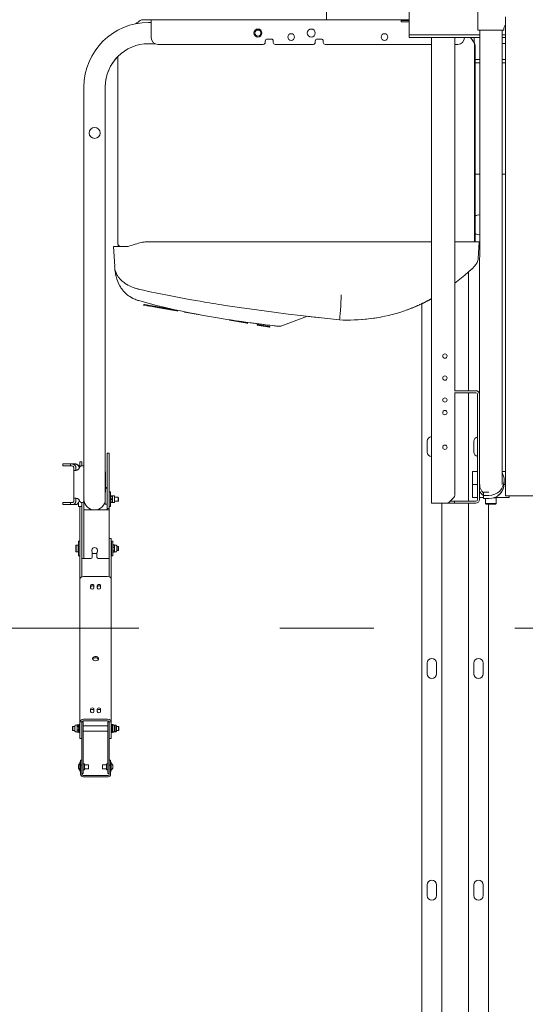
# Model space of a CAD drawing. Header units: millimetres. Extents: x 11681 to 15516, y 25095 to 29743.
# Tile 15 of 96: x 12364 to 12440, y 27768 to 27916. Entities that reach past the tile are written whole.
import ezdxf

# ---------------------------------------------------------------- set-up
doc = ezdxf.new("R2010")
doc.units = ezdxf.units.MM
doc.linetypes.add('Przerywana podwójnie', pattern=[109.361107, 52.916665, -21.166666, 14.111111, -21.166666])
doc.layers.add('00 - nowa technologia myjni_Nr_pióra__95', color=7, linetype='Continuous', lineweight=20, true_color=0x7c7c7c)
doc.layers.add('410-K Osie główne_Nr_pióra__95', color=7, linetype='Continuous', lineweight=0, true_color=0x7c7c7c)
doc.layers.add('XREF', color=8, linetype='Continuous', lineweight=9)

# ---------------------------------------------------------------- blocks, each defined once
blk = doc.blocks.new('parter 2025.10.15')
at = {"layer": '00 - nowa technologia myjni_Nr_pióra__95', "color": 8, "linetype": 'Continuous', "lineweight": 5}
for p, q in [((127.47, 2538.33), (127.47, 2525.17)), ((139.87, 2523.27), (139.87, 2531.59)), ((139.87, 2523.27), (139.87, 2531.59)), ((150.19, 2523.63), (150.19, 2529.13)), ((150.19, 2529.13), (150.19, 2523.63)), ((101.17, 2525.18), (99.95, 2525.18)), ((99.98, 2525.17), (99.95, 2525.17)), ((101.17, 2525.17), (99.98, 2525.17)), ((101.17, 2525.18), (101.17, 2524.44)), ((139.87, 2525.18), (101.17, 2525.18)), ((130.67, 2525.18), (139.87, 2525.18)), ((138.67, 2525.02), (138.67, 2524.89)), ((138.72, 2525.05), (139.87, 2525.05)), ((154.34, 2525.62), (154.33, 2453.69)), ((101.17, 2524.78), (100.77, 2524.78)), ((101.17, 2524.44), (101.17, 2522.48)), ((139.87, 2524.85), (138.72, 2524.85)), ((154.09, 2523.63), (150.19, 2523.63)), ((150.19, 2523.63), (150.49, 2523.63)), ((150.44, 2455.37), (150.46, 2523.63)), ((154.09, 2523.63), (153.79, 2523.63)), ((153.81, 2455.37), (153.83, 2523.63)), ((154.09, 2523.63), (154.09, 2523.93)), ((154.09, 2523.63), (154.09, 2523.93)), ((119.17, 2522.28), (118.57, 2522.28)), ((126.67, 2522.28), (126.07, 2522.28)), ((139.87, 2523.27), (139.87, 2522.93)), ((139.87, 2523.27), (139.87, 2522.93)), ((141.37, 2522.93), (139.87, 2522.93)), ((139.87, 2522.53), (139.87, 2522.93)), ((141.37, 2522.93), (139.87, 2522.93)), ((139.87, 2522.53), (139.87, 2522.93)), ((141.37, 2522.53), (139.87, 2522.53)), ((141.37, 2522.53), (139.87, 2522.53)), ((150.46, 2522.93), (141.37, 2522.93)), ((150.46, 2522.93), (141.37, 2522.93)), ((150.46, 2522.53), (141.37, 2522.53)), ((150.46, 2522.53), (141.37, 2522.53)), ((143.22, 2452.58), (143.22, 2522.53)), ((146.72, 2469.48), (146.72, 2522.53)), ((148.17, 2522.48), (148.17, 2522.53)), ((149.64, 2521.98), (149.61, 2522.53)), ((154.34, 2522.93), (153.83, 2522.93)), ((154.34, 2522.93), (153.83, 2522.93)), ((154.34, 2522.53), (153.83, 2522.53)), ((154.34, 2522.53), (153.83, 2522.53)), ((101.73, 2521.58), (100.77, 2521.58)), ((102.17, 2521.48), (117.97, 2521.48)), ((118.27, 2521.98), (118.27, 2521.78)), ((119.47, 2521.78), (119.47, 2521.98)), ((119.77, 2521.48), (125.47, 2521.48)), ((125.77, 2521.98), (125.77, 2521.78)), ((126.97, 2521.78), (126.97, 2521.98)), ((127.27, 2521.48), (143.22, 2521.48)), ((146.72, 2521.48), (147.17, 2521.48)), ((149.64, 2521.96), (149.64, 2521.98)), ((149.66, 2521.68), (149.64, 2521.96)), ((149.67, 2521.44), (149.66, 2521.68)), ((149.67, 2521.4), (149.67, 2521.4)), ((149.67, 2521.37), (149.67, 2521.4)), ((149.67, 2491.81), (149.67, 2521.37)), ((149.77, 2521.3), (149.77, 2520.82)), ((149.77, 2520.8), (149.77, 2520.7)), ((149.77, 2491.81), (149.77, 2520.7)), ((154.34, 2521.63), (153.83, 2521.63)), ((96.17, 2519.67), (96.17, 2491.49)), ((149.77, 2519.18), (150.46, 2519.18)), ((153.83, 2519.18), (154.33, 2519.18)), ((154.33, 2519.18), (154.34, 2519.18)), ((150.46, 2518.68), (149.77, 2518.68)), ((154.33, 2518.68), (153.83, 2518.68)), ((154.33, 2518.68), (154.34, 2518.68)), ((91.07, 2461.28), (91.07, 2515.08)), ((94.27, 2515.08), (94.27, 2461.28)), ((94.27, 2461.28), (94.27, 2515.08)), ((149.77, 2501.98), (150.45, 2501.98)), ((153.82, 2501.98), (154.34, 2501.98)), ((95.55, 2491.11), (95.51, 2491.11)), ((95.51, 2491.11), (95.68, 2488.12)), ((97.23, 2491.11), (95.55, 2491.11)), ((96.17, 2491.49), (96.17, 2491.49)), ((96.17, 2491.49), (96.17, 2491.48)), ((96.45, 2491.19), (97.58, 2491.13)), ((96.45, 2491.18), (97.55, 2491.13)), ((100.4, 2491.81), (100.47, 2491.81)), ((100.47, 2491.81), (143.22, 2491.81)), ((121.26, 2491.81), (121.54, 2491.81)), ((124.29, 2491.81), (124.58, 2491.81)), ((148.32, 2491.81), (146.72, 2491.81)), ((150.3, 2491.81), (148.32, 2491.81)), ((150.22, 2489.33), (150.37, 2491.81)), ((150.3, 2491.81), (150.37, 2491.81)), ((150.22, 2489.32), (150.22, 2489.33)), ((95.73, 2487.48), (95.73, 2487.54)), ((148.77, 2487.29), (148.77, 2469.48)), ((149.25, 2487.74), (149.22, 2487.7)), ((99.19, 2484.73), (99.2, 2484.73)), ((99.28, 2483), (99.28, 2483)), ((99.28, 2483), (99.3, 2483)), ((100.01, 2482.34), (100.03, 2482.44)), ((100.01, 2482.34), (100.15, 2482.32)), ((100.03, 2482.44), (100.16, 2482.42)), ((100.14, 2482.32), (100.16, 2482.42)), ((100.14, 2482.32), (100.16, 2482.42)), ((100.14, 2482.32), (100.15, 2482.32)), ((100.15, 2482.32), (100.16, 2482.42)), ((100.15, 2482.32), (105, 2481.46)), ((100.16, 2482.42), (105.01, 2481.56)), ((100.16, 2482.42), (100.16, 2482.42)), ((100.57, 2482.24), (101.31, 2482.11)), ((100.85, 2482.57), (100.86, 2482.57)), ((141.44, 2482.38), (141.49, 2482.4)), ((141.49, 2482.4), (141.6, 2482.46)), ((141.77, 2482.54), (141.77, 2135.4)), ((142.17, 2482.73), (142.3, 2482.8)), ((101.31, 2482.11), (102.03, 2481.99)), ((102.03, 2481.99), (104.65, 2481.52)), ((105, 2481.46), (105.01, 2481.56)), ((105, 2481.46), (105.12, 2481.44)), ((105.01, 2481.56), (105.14, 2481.54)), ((105.12, 2481.44), (105.14, 2481.54)), ((106.16, 2481.26), (106.17, 2481.33)), ((108.49, 2480.85), (106.16, 2481.26)), ((108.49, 2480.85), (108.49, 2480.88)), ((124.6, 2480.65), (120.62, 2479.18)), ((112.91, 2480.07), (112.92, 2480.13)), ((115.58, 2479.6), (112.91, 2480.07)), ((115.6, 2479.7), (114.43, 2479.9)), ((115.58, 2479.6), (115.6, 2479.7)), ((115.63, 2479.59), (115.58, 2479.6)), ((115.65, 2479.69), (115.6, 2479.7)), ((115.63, 2479.59), (115.65, 2479.69)), ((115.63, 2479.59), (115.65, 2479.69)), ((115.63, 2479.59), (115.65, 2479.69)), ((115.63, 2479.59), (115.65, 2479.69)), ((115.63, 2479.59), (115.65, 2479.69)), ((115.63, 2479.59), (115.65, 2479.69)), ((115.63, 2479.59), (115.65, 2479.69)), ((116.79, 2479.57), (116.8, 2479.57)), ((117.06, 2479.34), (117.08, 2479.43)), ((117.34, 2479.29), (117.06, 2479.34)), ((117.36, 2479.38), (117.08, 2479.43)), ((117.34, 2479.29), (117.36, 2479.38)), ((118.92, 2479.01), (117.34, 2479.29)), ((117.35, 2479.5), (117.57, 2479.47)), ((118.94, 2479.11), (117.36, 2479.38)), ((118.28, 2479.38), (118.27, 2479.38)), ((118.28, 2479.38), (118.27, 2479.38)), ((118.28, 2479.38), (118.27, 2479.38)), ((118.28, 2479.38), (118.27, 2479.38)), ((118.28, 2479.38), (118.27, 2479.38)), ((118.28, 2479.38), (118.27, 2479.38)), ((118.28, 2479.38), (118.27, 2479.38)), ((118.28, 2479.38), (118.27, 2479.38)), ((120.62, 2479.18), (120.62, 2479.18)), ((129.42, 2480.12), (129.42, 2480.11)), ((132.84, 2480.18), (132.84, 2480.17)), ((132.94, 2480.18), (132.94, 2480.18)), ((118.92, 2479.01), (118.94, 2479.11)), ((118.96, 2479), (118.92, 2479.01)), ((118.98, 2479.1), (118.94, 2479.11)), ((118.96, 2479), (118.98, 2479.1)), ((146.77, 2469.48), (146.67, 2469.48)), ((146.77, 2469.18), (146.67, 2469.18)), ((146.72, 2453.99), (146.72, 2469.18)), ((149.87, 2469.48), (146.77, 2469.48)), ((149.87, 2469.18), (146.77, 2469.18)), ((148.77, 2469.18), (148.77, 2452.88)), ((150.12, 2468.93), (150.12, 2453.13)), ((150.42, 2453.13), (150.42, 2468.93)), ((142.57, 2460.28), (142.57, 2461.88)), ((149.57, 2460.28), (149.57, 2461.88)), ((150.44, 2461.49), (150.42, 2461.47)), ((91.07, 2453.17), (91.07, 2461.28)), ((94.27, 2453.18), (94.27, 2461.28)), ((94.27, 2461.28), (94.27, 2457.4)), ((94.57, 2459.08), (94.57, 2460.08)), ((94.57, 2460.08), (94.87, 2460.08)), ((94.87, 2459.08), (94.87, 2460.08)), ((150.42, 2461.1), (150.42, 2458.82)), ((88.36, 2458.48), (87.92, 2458.48)), ((87.92, 2458.18), (87.92, 2458.48)), ((88.36, 2458.48), (89.05, 2458.48)), ((89.05, 2458.48), (89.27, 2458.48)), ((89.05, 2458.48), (89.05, 2458.18)), ((89.74, 2458.48), (89.27, 2458.48)), ((89.75, 2458.48), (89.82, 2458.48)), ((90.47, 2458.78), (90.47, 2458.28)), ((90.77, 2458.78), (90.47, 2458.78)), ((90.77, 2458.78), (90.77, 2458.28)), ((94.57, 2452.82), (94.57, 2459.08)), ((94.87, 2452.82), (94.87, 2459.08)), ((150.42, 2458.82), (150.42, 2458.35)), ((88.36, 2458.18), (87.92, 2458.18)), ((89.05, 2458.18), (88.36, 2458.18)), ((89.05, 2458.18), (89.27, 2458.18)), ((89.53, 2457.57), (89.53, 2453.28)), ((90.47, 2458.28), (90.47, 2458.07)), ((91.07, 2458.18), (90.65, 2458.18)), ((90.77, 2458.28), (90.77, 2458.18)), ((94.29, 2454.32), (94.29, 2457.18)), ((149.38, 2455.37), (149.38, 2457.32)), ((149.38, 2457.32), (150.12, 2457.32)), ((150.42, 2457.32), (150.44, 2457.32)), ((153.81, 2457.32), (154.33, 2457.32)), ((154.12, 2456.04), (154.12, 2455.57)), ((94.27, 2452.93), (94.27, 2454.22)), ((94.87, 2453.59), (94.87, 2454.28)), ((95.07, 2454.28), (94.87, 2454.28)), ((95.07, 2453.59), (95.07, 2454.28)), ((149.38, 2455.37), (149.38, 2453.42)), ((149.38, 2455.37), (149.68, 2455.37)), ((149.38, 2455.37), (149.68, 2455.37)), ((149.68, 2455.37), (150.12, 2455.37)), ((149.68, 2455.37), (150.12, 2455.37)), ((150.42, 2455.37), (150.44, 2455.37)), ((150.42, 2455.37), (150.44, 2455.37)), ((151.82, 2454.25), (151.02, 2454.25)), ((151.02, 2454.25), (151.02, 2453.76)), ((154.33, 2455.37), (154.11, 2455.37)), ((154.33, 2455.37), (154.11, 2455.37)), ((87.92, 2452.68), (88.36, 2452.68)), ((87.92, 2452.68), (87.92, 2452.38)), ((89.05, 2452.68), (88.36, 2452.68)), ((89.05, 2452.38), (89.05, 2452.68)), ((89.27, 2452.68), (89.05, 2452.68)), ((90.27, 2452.08), (90.27, 2452.72)), ((90.65, 2452.68), (90.84, 2452.68)), ((90.77, 2444.78), (90.77, 2452.68)), ((91.04, 2452.88), (91.04, 2453.18)), ((91.07, 2444.78), (91.07, 2453.17)), ((91.1, 2452.88), (91.07, 2452.88)), ((94.27, 2452.88), (94.24, 2452.88)), ((94.27, 2452.93), (94.27, 2452.43)), ((94.57, 2452.65), (94.57, 2452.82)), ((94.57, 2452.33), (94.57, 2452.65)), ((94.87, 2452.08), (94.87, 2453.59)), ((94.87, 2452.65), (94.87, 2452.82)), ((94.87, 2452.33), (94.87, 2452.65)), ((95.07, 2453.62), (95.1, 2453.68)), ((95.07, 2453.56), (95.07, 2453.62)), ((95.07, 2452.08), (95.07, 2453.59)), ((95.07, 2452.73), (95.07, 2453.56)), ((95.07, 2452.73), (95.1, 2452.68)), ((95.3, 2453.68), (95.14, 2453.68)), ((95.14, 2453.66), (95.14, 2453.67)), ((95.3, 2453.67), (95.14, 2453.67)), ((95.3, 2453.66), (95.14, 2453.66)), ((95.14, 2453.16), (95.14, 2453.18)), ((95.3, 2453.18), (95.14, 2453.18)), ((95.3, 2453.16), (95.14, 2453.16)), ((95.14, 2452.67), (95.14, 2452.69)), ((95.3, 2452.69), (95.14, 2452.69)), ((95.3, 2452.67), (95.14, 2452.67)), ((95.3, 2453.66), (95.3, 2453.67)), ((95.3, 2453.16), (95.3, 2453.18)), ((95.3, 2452.67), (95.3, 2452.69)), ((95.33, 2453.61), (95.33, 2453.68)), ((95.59, 2453.68), (95.33, 2453.68)), ((95.33, 2453.42), (95.33, 2453.61)), ((95.33, 2452.92), (95.33, 2453.42)), ((95.33, 2452.68), (95.33, 2452.92)), ((95.59, 2452.68), (95.33, 2452.68)), ((95.67, 2453.54), (95.67, 2453.59)), ((95.67, 2452.76), (95.67, 2453.54)), ((96.21, 2453.48), (95.67, 2453.48)), ((96.21, 2452.88), (95.67, 2452.88)), ((96.21, 2453.44), (96.21, 2453.48)), ((96.27, 2453.41), (96.21, 2453.48)), ((96.21, 2452.88), (96.21, 2453.44)), ((96.27, 2452.94), (96.21, 2452.88)), ((96.27, 2453.38), (96.27, 2453.41)), ((96.27, 2452.94), (96.27, 2453.38)), ((143.22, 2452.58), (143.77, 2452.58)), ((143.77, 2452.58), (145.3, 2452.58)), ((144.07, 2452.58), (144.38, 2452.58)), ((144.45, 2452.58), (144.64, 2452.58)), ((144.64, 2452.58), (144.71, 2452.58)), ((146.5, 2452.58), (144.71, 2452.58)), ((144.77, 2452.58), (144.77, 2133.08)), ((146.43, 2453.28), (146.01, 2452.87)), ((146.5, 2452.88), (146.02, 2452.88)), ((146.5, 2452.88), (146.58, 2452.88)), ((146.5, 2452.58), (146.58, 2452.58)), ((146.67, 2452.88), (146.58, 2452.88)), ((146.67, 2452.58), (146.58, 2452.58)), ((146.67, 2452.88), (146.77, 2452.88)), ((146.67, 2452.88), (146.67, 2452.58)), ((146.67, 2452.58), (146.77, 2452.58)), ((149.87, 2452.88), (146.77, 2452.88)), ((146.77, 2452.58), (149.87, 2452.58)), ((148.77, 2452.58), (148.77, 2133.08)), ((150.12, 2453.42), (149.38, 2453.42)), ((151.02, 2453.42), (150.42, 2453.42)), ((151.02, 2453.76), (151.82, 2453.76)), ((151.02, 2453.76), (151.02, 2453.29)), ((151.02, 2453.29), (151.82, 2453.29)), ((151.33, 2453.29), (151.33, 2452.52)), ((152.93, 2453.39), (152.51, 2453.39)), ((152.89, 2453.42), (152.61, 2453.42)), ((154.88, 2453.42), (152.89, 2453.42)), ((152.89, 2453.42), (152.93, 2453.39)), ((152.93, 2453.39), (152.93, 2452.52)), ((154.33, 2453.69), (331.58, 2453.65)), ((328.91, 2453.65), (154.88, 2453.69)), ((154.88, 2453.69), (154.88, 2453.42)), ((87.92, 2452.38), (88.36, 2452.38)), ((88.36, 2452.38), (89.05, 2452.38)), ((89.27, 2452.38), (89.05, 2452.38)), ((89.27, 2452.38), (89.74, 2452.38)), ((89.82, 2452.38), (89.74, 2452.38)), ((90.47, 2452.08), (90.27, 2452.08)), ((90.77, 2452.08), (90.27, 2452.08)), ((90.47, 2452.08), (90.47, 2448.53)), ((91.07, 2451.58), (94.32, 2451.58)), ((92.37, 2451.58), (92.37, 2451.6)), ((92.97, 2451.6), (92.97, 2451.58)), ((92.97, 2451.58), (92.97, 2451.6)), ((94.57, 2452.43), (94.27, 2452.43)), ((94.32, 2451.58), (94.87, 2451.58)), ((94.57, 2452.16), (94.57, 2452.33)), ((94.57, 2451.98), (94.57, 2452.16)), ((94.57, 2451.78), (94.57, 2451.98)), ((94.57, 2451.58), (94.57, 2451.78)), ((94.57, 2451.78), (94.87, 2451.78)), ((94.87, 2452.16), (94.87, 2452.33)), ((94.87, 2451.98), (94.87, 2452.16)), ((95.07, 2452.08), (94.87, 2452.08)), ((94.87, 2451.78), (94.87, 2451.98)), ((94.87, 2451.58), (94.87, 2451.78)), ((94.87, 2451.58), (94.87, 2446.7)), ((152.51, 2452.52), (151.33, 2452.52)), ((151.43, 2452.42), (151.33, 2452.52)), ((152.46, 2452.42), (151.43, 2452.42)), ((151.77, 2452.42), (151.77, 2135.4)), ((152.83, 2452.42), (152.46, 2452.42)), ((152.93, 2452.52), (152.51, 2452.52)), ((152.83, 2452.42), (152.93, 2452.52)), ((91.07, 2446.33), (91.07, 2450.53)), ((90.47, 2447.47), (90.47, 2448.53)), ((90.25, 2446.19), (90.25, 2446.88)), ((90.45, 2446.88), (90.25, 2446.88)), ((90.45, 2446.19), (90.45, 2446.88)), ((90.47, 2447.47), (90.47, 2441.57)), ((94.87, 2447.28), (94.87, 2446.84)), ((94.87, 2447.28), (95.17, 2447.28)), ((94.87, 2441.57), (94.87, 2446.84)), ((95.17, 2447.28), (95.17, 2446.84)), ((95.17, 2441.57), (95.17, 2446.84)), ((95.19, 2446.19), (95.19, 2446.88)), ((95.39, 2446.88), (95.19, 2446.88)), ((95.39, 2446.19), (95.39, 2446.88)), ((89.85, 2446.22), (89.91, 2446.28)), ((89.85, 2446.21), (89.85, 2446.22)), ((89.85, 2445.34), (89.85, 2446.21)), ((89.85, 2445.34), (89.91, 2445.28)), ((89.91, 2446.27), (89.91, 2446.28)), ((90.19, 2446.28), (89.91, 2446.28)), ((89.91, 2445.28), (89.91, 2446.27)), ((90.19, 2445.28), (89.91, 2445.28)), ((90.19, 2445.28), (89.91, 2445.28)), ((90.25, 2446.22), (90.19, 2446.28)), ((90.19, 2446.27), (90.19, 2446.28)), ((90.25, 2446.22), (90.19, 2446.28)), ((90.19, 2445.28), (90.19, 2446.27)), ((90.25, 2445.34), (90.19, 2445.28)), ((90.25, 2445.34), (90.19, 2445.28)), ((90.25, 2444.68), (90.25, 2446.19)), ((90.45, 2446.23), (90.47, 2446.25)), ((90.45, 2445.56), (90.45, 2446.23)), ((90.45, 2444.68), (90.45, 2446.19)), ((90.45, 2445.33), (90.45, 2445.56)), ((90.45, 2445.33), (90.47, 2445.31)), ((90.77, 2445.65), (90.77, 2441.57)), ((91.07, 2445.23), (91.07, 2444.33)), ((95.19, 2446.48), (95.17, 2446.5)), ((95.19, 2446.48), (95.17, 2446.5)), ((95.19, 2444.68), (95.19, 2446.19)), ((95.39, 2446.22), (95.44, 2446.32)), ((95.39, 2445.33), (95.39, 2446.22)), ((95.39, 2446.22), (95.39, 2446.22)), ((95.39, 2444.68), (95.39, 2446.19)), ((95.39, 2445.33), (95.44, 2445.24)), ((95.46, 2446.34), (95.46, 2446.34)), ((95.62, 2446.34), (95.46, 2446.34)), ((95.62, 2446.34), (95.46, 2446.34)), ((95.46, 2445.98), (95.46, 2446)), ((95.62, 2446), (95.46, 2446)), ((95.62, 2445.98), (95.46, 2445.98)), ((95.46, 2445.42), (95.46, 2445.44)), ((95.62, 2445.44), (95.46, 2445.44)), ((95.62, 2445.42), (95.46, 2445.42)), ((95.46, 2445.21), (95.46, 2445.21)), ((95.62, 2445.21), (95.46, 2445.21)), ((95.62, 2446.34), (95.62, 2446.34)), ((95.62, 2446.34), (95.62, 2446.34)), ((95.62, 2445.98), (95.62, 2446)), ((95.62, 2445.42), (95.62, 2445.44)), ((95.62, 2445.21), (95.62, 2445.21)), ((95.62, 2445.21), (95.62, 2445.21)), ((95.65, 2446.28), (95.63, 2446.32)), ((95.65, 2446.28), (95.63, 2446.31)), ((95.65, 2445.28), (95.63, 2445.24)), ((95.65, 2445.28), (95.63, 2445.24)), ((95.63, 2445.24), (95.64, 2445.25)), ((95.65, 2446.27), (95.65, 2446.28)), ((95.91, 2446.28), (95.65, 2446.28)), ((95.65, 2446.17), (95.65, 2446.27)), ((95.65, 2445.71), (95.65, 2446.17)), ((95.65, 2445.31), (95.65, 2445.71)), ((95.65, 2445.28), (95.65, 2445.31)), ((95.91, 2445.28), (95.65, 2445.28)), ((95.91, 2445.28), (95.65, 2445.28)), ((95.99, 2446.19), (95.99, 2446.19)), ((95.99, 2445.36), (95.99, 2446.19)), ((96.19, 2446.08), (95.99, 2446.08)), ((96.19, 2445.48), (95.99, 2445.48)), ((96.19, 2445.48), (95.99, 2445.48)), ((96.25, 2446.01), (96.19, 2446.08)), ((96.19, 2446.07), (96.19, 2446.08)), ((96.25, 2446.01), (96.19, 2446.08)), ((96.19, 2445.48), (96.19, 2446.07)), ((96.25, 2445.54), (96.19, 2445.48)), ((96.25, 2445.54), (96.19, 2445.48)), ((96.25, 2445.54), (96.25, 2446.01)), ((96.25, 2446.01), (96.25, 2446.01)), ((90.45, 2444.68), (90.25, 2444.68)), ((90.45, 2444.68), (90.25, 2444.68)), ((90.77, 2444.28), (90.77, 2444.78)), ((90.77, 2444.28), (91.07, 2444.28)), ((91.07, 2444.28), (91.07, 2444.78)), ((91.12, 2444.28), (92.12, 2444.28)), ((92.32, 2445.13), (92.32, 2444.48)), ((93.02, 2445.03), (92.32, 2445.03)), ((93.02, 2445.03), (92.32, 2445.03)), ((93.02, 2445.13), (93.02, 2444.48)), ((93.22, 2444.28), (94.32, 2444.28)), ((94.87, 2444.28), (94.32, 2444.28)), ((95.19, 2445.08), (95.17, 2445.06)), ((95.19, 2445.08), (95.17, 2445.06)), ((95.39, 2444.68), (95.19, 2444.68)), ((95.39, 2444.68), (95.19, 2444.68)), ((90.47, 2441.57), (90.47, 2441.43)), ((90.47, 2441.25), (90.47, 2441.43)), ((90.47, 2441.25), (90.47, 2441.18)), ((90.47, 2441.18), (90.47, 2419.75)), ((90.77, 2441.57), (90.77, 2441.53)), ((91.02, 2441.57), (94.62, 2441.57)), ((94.87, 2441.53), (94.87, 2441.57)), ((95.17, 2441.43), (95.17, 2441.57)), ((95.17, 2441.25), (95.17, 2441.43)), ((95.17, 2441.18), (95.17, 2441.25)), ((95.17, 2441.18), (95.17, 2419.75)), ((92.07, 2440.22), (92.07, 2439.87)), ((92.57, 2440.22), (92.57, 2439.87)), ((93.07, 2440.22), (93.07, 2439.87)), ((93.57, 2440.22), (93.57, 2439.87)), ((142.57, 2426.98), (142.57, 2428.58)), ((143.97, 2428.58), (143.97, 2426.98)), ((149.57, 2426.98), (149.57, 2428.58)), ((150.97, 2428.58), (150.97, 2426.98)), ((92.07, 2421.66), (92.07, 2421.31)), ((92.57, 2421.66), (92.57, 2421.31)), ((93.07, 2421.66), (93.07, 2421.31)), ((93.57, 2421.66), (93.57, 2421.31)), ((94.62, 2420.14), (91.02, 2420.14)), ((89.33, 2419), (89.39, 2419.06)), ((89.33, 2419), (89.33, 2418.89)), ((89.33, 2418.89), (89.33, 2418.53)), ((89.39, 2419.06), (89.39, 2418.92)), ((89.39, 2419.06), (89.71, 2419.06)), ((89.39, 2418.92), (89.39, 2418.46)), ((89.71, 2419.18), (89.71, 2418.99)), ((89.71, 2418.99), (89.71, 2418.35)), ((89.79, 2419.26), (90.05, 2419.26)), ((90.05, 2419.26), (90.07, 2419.32)), ((90.05, 2419.26), (90.05, 2419.21)), ((90.05, 2419.21), (90.05, 2419.03)), ((90.05, 2419.03), (90.05, 2418.79)), ((90.05, 2418.79), (90.05, 2418.35)), ((90.08, 2419.33), (90.07, 2419.32)), ((90.08, 2419.33), (90.24, 2419.33)), ((90.08, 2419.09), (90.24, 2419.09)), ((90.08, 2419.09), (90.08, 2419.07)), ((90.08, 2419.07), (90.24, 2419.07)), ((90.08, 2419.07), (90.08, 2419.07)), ((90.24, 2419.33), (90.24, 2419.32)), ((90.31, 2419.21), (90.24, 2419.32)), ((90.24, 2419.09), (90.24, 2419.07)), ((90.31, 2419.32), (90.35, 2419.36)), ((90.31, 2419.32), (90.31, 2418.3)), ((90.35, 2419.36), (90.35, 2418.26)), ((90.35, 2419.36), (90.47, 2419.36)), ((90.47, 2419.75), (90.47, 2419.74)), ((90.47, 2419.74), (90.47, 2419.71)), ((90.77, 2419.74), (90.47, 2419.74)), ((90.47, 2417.7), (90.47, 2419.71)), ((90.77, 2419.76), (90.97, 2419.76)), ((90.77, 2419.75), (90.77, 2419.74)), ((90.77, 2419.75), (90.77, 2418.76)), ((90.77, 2419.74), (90.77, 2419.71)), ((90.77, 2418.85), (90.77, 2419.71)), ((90.77, 2414.38), (90.77, 2418.76)), ((90.97, 2419.76), (90.97, 2418.76)), ((90.97, 2419.16), (94.67, 2419.16)), ((90.97, 2414.38), (90.97, 2418.76)), ((94.62, 2419.93), (91.02, 2419.93)), ((94.62, 2419.93), (91.02, 2419.93)), ((94.67, 2418.76), (94.67, 2419.76)), ((94.87, 2419.76), (94.67, 2419.76)), ((94.67, 2418.76), (94.67, 2414.38)), ((94.87, 2419.74), (94.87, 2419.75)), ((94.87, 2419.71), (94.87, 2419.74)), ((94.87, 2419.74), (95.17, 2419.74)), ((94.87, 2419.71), (94.87, 2417.26)), ((94.87, 2418.76), (94.87, 2418.85)), ((94.87, 2418.76), (94.87, 2414.38)), ((95.17, 2419.74), (95.17, 2419.75)), ((95.17, 2419.71), (95.17, 2419.74)), ((95.17, 2419.71), (95.17, 2417.26)), ((95.17, 2419.68), (95.17, 2419.71)), ((95.17, 2419.51), (95.17, 2419.68)), ((95.17, 2418.51), (95.17, 2419.36)), ((95.29, 2419.36), (95.17, 2419.36)), ((95.29, 2418.51), (95.29, 2419.36)), ((95.33, 2419.32), (95.29, 2419.36)), ((95.33, 2419.32), (95.29, 2419.36)), ((95.33, 2418.52), (95.33, 2419.32)), ((95.33, 2419.21), (95.37, 2419.28)), ((95.33, 2419.2), (95.39, 2419.26)), ((95.33, 2419.2), (95.33, 2419)), ((95.33, 2419), (95.33, 2418.32)), ((95.39, 2419.26), (95.39, 2419.03)), ((95.39, 2419.26), (95.67, 2419.26)), ((95.39, 2419.03), (95.39, 2418.26)), ((95.4, 2419.31), (95.4, 2419.32)), ((95.56, 2419.32), (95.4, 2419.32)), ((95.56, 2419.31), (95.4, 2419.31)), ((95.56, 2419.31), (95.56, 2419.32)), ((95.56, 2419.32), (95.56, 2419.32)), ((95.59, 2419.26), (95.58, 2419.28)), ((95.67, 2419.26), (95.67, 2419.03)), ((95.73, 2419.2), (95.67, 2419.26)), ((95.85, 2419.26), (95.67, 2419.26)), ((95.67, 2419.03), (95.67, 2418.26)), ((95.73, 2419.2), (95.73, 2419)), ((95.73, 2419), (95.73, 2418.32)), ((95.93, 2419.17), (95.93, 2419.18)), ((95.93, 2418.35), (95.93, 2419.17)), ((96.25, 2419.06), (95.93, 2419.06)), ((96.25, 2418.46), (96.25, 2419.06)), ((96.25, 2419.06), (96.25, 2419.06)), ((96.31, 2419), (96.25, 2419.06)), ((96.31, 2418.53), (96.31, 2419)), ((96.31, 2419), (96.31, 2419)), ((89.33, 2418.53), (89.39, 2418.46)), ((89.39, 2418.46), (89.71, 2418.46)), ((89.79, 2418.26), (90.05, 2418.26)), ((90.05, 2418.26), (89.97, 2418.26)), ((90.05, 2418.35), (90.05, 2418.26)), ((90.05, 2418.26), (90.07, 2418.2)), ((90.08, 2418.19), (90.07, 2418.2)), ((90.08, 2418.52), (90.24, 2418.52)), ((90.08, 2418.52), (90.08, 2418.5)), ((90.08, 2418.5), (90.24, 2418.5)), ((90.08, 2418.2), (90.08, 2418.19)), ((90.08, 2418.2), (90.24, 2418.2)), ((90.08, 2418.19), (90.24, 2418.19)), ((90.24, 2418.52), (90.24, 2418.5)), ((90.31, 2418.32), (90.24, 2418.2)), ((90.24, 2418.2), (90.24, 2418.19)), ((90.24, 2418.19), (90.24, 2418.2)), ((90.31, 2418.3), (90.31, 2418.2)), ((90.31, 2418.2), (90.35, 2418.16)), ((90.35, 2418.26), (90.35, 2418.16)), ((90.35, 2418.16), (90.47, 2418.16)), ((90.35, 2418.16), (90.47, 2418.16)), ((90.47, 2417.26), (90.47, 2417.7)), ((90.77, 2417.26), (90.47, 2417.26)), ((90.77, 2417.26), (90.47, 2417.26)), ((90.97, 2418.36), (94.67, 2418.36)), ((90.97, 2418.36), (94.67, 2418.36)), ((94.87, 2417.26), (95.17, 2417.26)), ((94.87, 2417.26), (95.17, 2417.26)), ((95.17, 2418.16), (95.17, 2418.51)), ((95.29, 2418.16), (95.17, 2418.16)), ((95.29, 2418.16), (95.17, 2418.16)), ((95.29, 2418.16), (95.29, 2418.51)), ((95.33, 2418.2), (95.29, 2418.16)), ((95.33, 2418.2), (95.29, 2418.16)), ((95.33, 2418.2), (95.33, 2418.52)), ((95.33, 2418.32), (95.39, 2418.26)), ((95.33, 2418.32), (95.37, 2418.24)), ((95.39, 2418.26), (95.67, 2418.26)), ((95.4, 2418.21), (95.4, 2418.21)), ((95.56, 2418.21), (95.4, 2418.21)), ((95.56, 2418.21), (95.56, 2418.21)), ((95.59, 2418.26), (95.58, 2418.24)), ((95.85, 2418.26), (95.59, 2418.26)), ((95.73, 2418.32), (95.67, 2418.26)), ((96.25, 2418.46), (95.93, 2418.46)), ((96.31, 2418.53), (96.25, 2418.46)), ((90.77, 2414.38), (90.77, 2413.95)), ((90.97, 2414.38), (90.97, 2413.95)), ((94.67, 2413.95), (94.67, 2414.38)), ((94.87, 2413.95), (94.87, 2414.38)), ((90.24, 2413.24), (90.24, 2413.24)), ((90.24, 2413.24), (90.24, 2413.14)), ((90.24, 2413.14), (90.24, 2413.13)), ((90.24, 2413.14), (90.24, 2413.14)), ((90.24, 2413.14), (90.24, 2413.13)), ((90.24, 2413.13), (90.24, 2413.12)), ((90.24, 2413.12), (90.24, 2412.91)), ((90.24, 2412.9), (90.24, 2412.91)), ((90.24, 2412.91), (90.24, 2412.91)), ((90.24, 2412.91), (90.24, 2412.9)), ((90.24, 2412.9), (90.24, 2412.79)), ((90.24, 2412.78), (90.24, 2412.79)), ((90.24, 2412.78), (90.24, 2412.79)), ((90.47, 2413.01), (90.47, 2413.69)), ((90.57, 2413.69), (90.47, 2413.69)), ((90.47, 2412.33), (90.47, 2413.01)), ((90.57, 2413.51), (90.57, 2414.01)), ((90.57, 2414.01), (90.77, 2414.01)), ((90.57, 2413.51), (90.57, 2413.26)), ((90.57, 2413.26), (90.57, 2412.76)), ((90.57, 2413.26), (90.77, 2413.26)), ((90.57, 2412.76), (90.57, 2411.9)), ((90.77, 2413.95), (90.77, 2413.51)), ((90.77, 2413.51), (90.77, 2413.26)), ((90.77, 2412.51), (90.77, 2413.51)), ((90.77, 2413.26), (90.77, 2412.76)), ((90.77, 2412.76), (90.77, 2411.9)), ((90.97, 2413.95), (90.97, 2413.51)), ((90.97, 2412.51), (90.97, 2413.51)), ((91.02, 2413.46), (91.17, 2413.46)), ((91.17, 2413.46), (91.17, 2412.89)), ((91.17, 2413.31), (91.77, 2413.31)), ((91.17, 2412.89), (91.17, 2412.57)), ((91.17, 2412.71), (91.77, 2412.71)), ((91.17, 2412.71), (91.77, 2412.71)), ((91.17, 2412.71), (91.77, 2412.71)), ((91.17, 2412.71), (91.77, 2412.71)), ((91.77, 2413.31), (91.77, 2413.01)), ((91.77, 2413.01), (91.77, 2412.71)), ((93.87, 2413.01), (93.87, 2413.31)), ((94.47, 2413.31), (93.87, 2413.31)), ((93.87, 2412.71), (93.87, 2413.01)), ((94.47, 2412.71), (93.87, 2412.71)), ((94.47, 2412.71), (93.87, 2412.71)), ((94.47, 2412.71), (93.87, 2412.71)), ((94.47, 2412.71), (93.87, 2412.71)), ((94.47, 2413.14), (94.47, 2413.46)), ((94.62, 2413.46), (94.47, 2413.46)), ((94.47, 2412.57), (94.47, 2413.14)), ((94.67, 2413.51), (94.67, 2413.95)), ((94.67, 2413.51), (94.67, 2412.51)), ((95.07, 2414.01), (94.87, 2414.01)), ((94.87, 2413.51), (94.87, 2414.01)), ((94.87, 2413.73), (94.87, 2413.95)), ((94.87, 2413.26), (94.87, 2413.51)), ((95.07, 2413.26), (94.87, 2413.26)), ((94.87, 2412.76), (94.87, 2413.26)), ((94.87, 2411.9), (94.87, 2412.76)), ((95.07, 2413.51), (95.07, 2414.01)), ((95.07, 2413.69), (95.07, 2413.01)), ((95.07, 2413.69), (95.17, 2413.69)), ((95.07, 2413.26), (95.07, 2413.51)), ((95.07, 2412.76), (95.07, 2413.26)), ((95.07, 2413.01), (95.07, 2412.33)), ((95.07, 2411.9), (95.07, 2412.76)), ((95.17, 2413.69), (95.17, 2413.01)), ((95.17, 2413.01), (95.17, 2412.33)), ((95.4, 2413.24), (95.4, 2413.24)), ((95.4, 2413.24), (95.4, 2413.24)), ((95.4, 2413.24), (95.4, 2413.24)), ((95.4, 2413.13), (95.4, 2413.24)), ((95.4, 2413.13), (95.4, 2413.12)), ((95.4, 2413.13), (95.4, 2413.12)), ((95.4, 2413.12), (95.4, 2413.12)), ((95.4, 2412.9), (95.4, 2413.12)), ((95.4, 2412.89), (95.4, 2412.9)), ((95.4, 2412.89), (95.4, 2412.9)), ((95.4, 2412.9), (95.4, 2412.9)), ((95.4, 2412.89), (95.4, 2412.89)), ((95.4, 2412.79), (95.4, 2412.89)), ((95.4, 2412.78), (95.4, 2412.79)), ((95.4, 2412.78), (95.4, 2412.79)), ((95.4, 2412.78), (95.4, 2412.79)), ((90.57, 2412.33), (90.47, 2412.33)), ((90.57, 2412.33), (90.47, 2412.33)), ((90.57, 2412.33), (90.47, 2412.33)), ((90.57, 2412.33), (90.47, 2412.33)), ((90.77, 2412.51), (90.77, 2412.01)), ((90.77, 2412.01), (90.97, 2412.01)), ((90.96, 2411.71), (94.68, 2411.71)), ((90.96, 2411.51), (94.68, 2411.51)), ((90.97, 2412.51), (90.97, 2412.01)), ((91.02, 2412.57), (91.17, 2412.57)), ((91.02, 2412.57), (91.17, 2412.57)), ((91.02, 2412.57), (91.17, 2412.57)), ((91.02, 2412.57), (91.17, 2412.57)), ((94.62, 2412.57), (94.47, 2412.57)), ((94.62, 2412.57), (94.47, 2412.57)), ((94.62, 2412.57), (94.47, 2412.57)), ((94.62, 2412.57), (94.47, 2412.57)), ((94.67, 2412.01), (94.67, 2412.51)), ((94.87, 2412.01), (94.67, 2412.01)), ((95.07, 2412.61), (95.07, 2412.62)), ((95.07, 2412.33), (95.17, 2412.33)), ((95.07, 2412.33), (95.17, 2412.33)), ((95.07, 2412.33), (95.17, 2412.33)), ((95.07, 2412.33), (95.17, 2412.33)), ((142.57, 2393.68), (142.57, 2395.28)), ((143.97, 2395.28), (143.97, 2393.68)), ((149.57, 2393.68), (149.57, 2395.28)), ((150.97, 2395.28), (150.97, 2393.68))]:
    blk.add_line(p, q, dxfattribs=at)
for points in [[(138.72, 2525.05), (138.7, 2525.05), (138.68, 2525.04), (138.67, 2525.03), (138.67, 2525.02)], [(138.67, 2524.89), (138.67, 2524.87), (138.68, 2524.86), (138.7, 2524.85), (138.72, 2524.85)], [(96.17, 2519.67), (96.01, 2519.51), (95.87, 2519.34), (95.72, 2519.17), (95.58, 2519), (95.45, 2518.82), (95.33, 2518.63), (95.21, 2518.44), (95.1, 2518.25), (94.99, 2518.06), (94.89, 2517.86), (94.8, 2517.65), (94.72, 2517.45), (94.64, 2517.24), (94.57, 2517.03), (94.51, 2516.82), (94.44, 2516.57), (94.4, 2516.37), (94.36, 2516.19), (94.34, 2516), (94.31, 2515.82), (94.29, 2515.63), (94.28, 2515.45), (94.27, 2515.26), (94.27, 2515.08)], [(96.17, 2491.48), (96.18, 2491.42), (96.2, 2491.35), (96.24, 2491.29), (96.29, 2491.25), (96.31, 2491.23), (96.35, 2491.21), (96.41, 2491.19), (96.45, 2491.18)], [(149.25, 2487.74), (149.4, 2487.87), (149.58, 2488.05), (149.71, 2488.2), (149.84, 2488.36), (149.9, 2488.45)], [(149.9, 2488.45), (149.99, 2488.59), (150.06, 2488.74), (150.13, 2488.89), (150.17, 2489.02), (150.2, 2489.15), (150.21, 2489.24), (150.22, 2489.32)], [(96.1, 2486.76), (96.22, 2486.59), (96.34, 2486.42), (96.42, 2486.32), (96.51, 2486.22), (96.66, 2486.07), (96.81, 2485.93), (96.97, 2485.8)], [(149.22, 2487.7), (148.73, 2487.26), (148.24, 2486.83), (147.74, 2486.41), (147.23, 2486), (146.72, 2485.6)], [(96.97, 2485.8), (97.08, 2485.71), (97.2, 2485.62), (97.32, 2485.54), (97.44, 2485.46), (97.65, 2485.34)], [(99.2, 2484.73), (99.98, 2484.56), (100.76, 2484.39), (102.31, 2484.06), (103.85, 2483.75), (105.37, 2483.46), (106.87, 2483.18), (108.51, 2482.9)], [(99.3, 2483), (100.17, 2482.75), (101.06, 2482.52), (101.96, 2482.29), (102.87, 2482.06), (103.47, 2481.92), (104.08, 2481.78), (104.72, 2481.64), (105.37, 2481.5), (106.65, 2481.23), (107.82, 2481.01), (109.01, 2480.78), (110.21, 2480.57), (111.43, 2480.37), (112.24, 2480.23), (113.06, 2480.11), (113.9, 2479.98), (114.74, 2479.86)], [(129.65, 2483.34), (129.63, 2482.76), (129.59, 2482.18), (129.56, 2481.6), (129.51, 2480.97), (129.48, 2480.65), (129.44, 2480.3), (129.42, 2480.12)], [(115.14, 2481.86), (116.26, 2481.7), (117.38, 2481.55), (119.56, 2481.26), (121.69, 2480.99), (123.54, 2480.77), (125.33, 2480.56), (126.73, 2480.4), (129.42, 2480.1)], [(139.57, 2481.61), (139.01, 2481.42), (138.46, 2481.24), (137.9, 2481.07), (137.34, 2480.92), (136.77, 2480.78), (136.21, 2480.65), (135.78, 2480.57), (135.35, 2480.49)], [(129.42, 2480.1), (129.96, 2480.09), (130.5, 2480.08), (131.05, 2480.09), (131.6, 2480.1), (132.18, 2480.13), (132.77, 2480.17), (133.28, 2480.21), (133.78, 2480.26), (134.18, 2480.31), (134.57, 2480.37), (134.96, 2480.42), (135.35, 2480.49)], [(131.6, 2480.1), (131.05, 2480.09), (130.5, 2480.08), (129.95, 2480.09), (129.42, 2480.1)], [(135.35, 2480.49), (134.73, 2480.39), (134.11, 2480.3), (133.48, 2480.23), (132.85, 2480.17), (132.22, 2480.13), (131.6, 2480.1)], [(89.87, 2457.88), (89.87, 2457.96), (89.85, 2458.05), (89.83, 2458.1), (89.82, 2458.14), (89.79, 2458.18), (89.77, 2458.22), (89.73, 2458.28), (89.68, 2458.32), (89.63, 2458.36), (89.59, 2458.39), (89.55, 2458.41), (89.5, 2458.43), (89.45, 2458.45), (89.36, 2458.47), (89.27, 2458.48)], [(89.74, 2458.48), (89.82, 2458.47), (89.91, 2458.45), (89.99, 2458.41), (90.07, 2458.37), (90.15, 2458.3), (90.21, 2458.23), (90.26, 2458.14), (90.3, 2458.05), (90.33, 2457.96), (90.34, 2457.88)], [(90.41, 2457.91), (90.4, 2458), (90.37, 2458.08), (90.33, 2458.17), (90.28, 2458.24), (90.21, 2458.31), (90.14, 2458.37), (90.06, 2458.42), (89.98, 2458.45), (89.92, 2458.47), (89.86, 2458.47), (89.82, 2458.48)], [(89.57, 2457.88), (89.57, 2457.92), (89.56, 2457.97), (89.54, 2458.01), (89.52, 2458.05), (89.48, 2458.1), (89.43, 2458.14), (89.37, 2458.16), (89.33, 2458.17), (89.27, 2458.18)], [(89.68, 2457.51), (89.61, 2457.51), (89.58, 2457.51), (89.56, 2457.52), (89.55, 2457.53), (89.54, 2457.55), (89.53, 2457.57)], [(90.13, 2457.6), (90.07, 2457.57), (89.99, 2457.54), (89.9, 2457.52), (89.83, 2457.51), (89.72, 2457.51), (89.68, 2457.51)], [(89.86, 2457.52), (89.85, 2457.53), (89.84, 2457.54), (89.83, 2457.56), (89.83, 2457.58)], [(89.27, 2452.68), (89.34, 2452.68), (89.4, 2452.7), (89.46, 2452.74), (89.51, 2452.78), (89.54, 2452.84), (89.56, 2452.88), (89.57, 2452.93), (89.57, 2452.98)], [(89.27, 2452.38), (89.36, 2452.38), (89.46, 2452.4), (89.55, 2452.44), (89.59, 2452.46), (89.63, 2452.49), (89.69, 2452.54), (89.74, 2452.6), (89.79, 2452.66), (89.82, 2452.73), (89.85, 2452.8), (89.87, 2452.89), (89.87, 2452.98)], [(89.53, 2453.28), (89.53, 2453.3), (89.54, 2453.32), (89.55, 2453.33), (89.57, 2453.34), (89.6, 2453.34), (89.63, 2453.34), (89.68, 2453.35)], [(89.68, 2453.35), (89.79, 2453.34), (89.84, 2453.34), (89.91, 2453.33), (89.98, 2453.31), (90.03, 2453.29), (90.08, 2453.27), (90.13, 2453.25)], [(90.34, 2452.98), (90.33, 2452.89), (90.3, 2452.8), (90.26, 2452.71), (90.21, 2452.63), (90.15, 2452.55), (90.08, 2452.49), (89.99, 2452.44), (89.91, 2452.4), (89.84, 2452.39), (89.78, 2452.38), (89.74, 2452.38)], [(89.82, 2452.38), (89.9, 2452.38), (89.99, 2452.4), (90.07, 2452.44), (90.15, 2452.48), (90.21, 2452.54), (90.27, 2452.6)], [(89.83, 2453.27), (89.83, 2453.29), (89.84, 2453.31), (89.85, 2453.32), (89.86, 2453.33)], [(95.14, 2453.67), (95.11, 2453.67), (95.1, 2453.68)], [(95.1, 2453.68), (95.11, 2453.68), (95.14, 2453.68)], [(95.14, 2453.18), (95.12, 2453.26), (95.11, 2453.32), (95.1, 2453.42), (95.11, 2453.52), (95.12, 2453.59), (95.14, 2453.66)], [(95.14, 2452.69), (95.12, 2452.76), (95.11, 2452.82), (95.1, 2452.92), (95.11, 2453.02), (95.12, 2453.08), (95.14, 2453.16)], [(95.1, 2452.68), (95.11, 2452.67), (95.14, 2452.67)], [(95.33, 2453.68), (95.32, 2453.68), (95.3, 2453.68)], [(95.3, 2453.67), (95.32, 2453.67), (95.33, 2453.68)], [(95.33, 2453.42), (95.32, 2453.52), (95.3, 2453.66)], [(95.3, 2453.18), (95.32, 2453.32), (95.33, 2453.42)], [(95.33, 2452.92), (95.32, 2453.02), (95.3, 2453.16)], [(95.3, 2452.69), (95.32, 2452.82), (95.33, 2452.92)], [(95.33, 2452.68), (95.32, 2452.67), (95.3, 2452.67)], [(95.46, 2446), (95.44, 2446.05), (95.43, 2446.1), (95.42, 2446.17), (95.43, 2446.24), (95.44, 2446.29), (95.46, 2446.34)], [(95.46, 2445.44), (95.44, 2445.52), (95.43, 2445.59), (95.42, 2445.71), (95.43, 2445.82), (95.44, 2445.9), (95.46, 2445.98)], [(95.44, 2445.24), (95.43, 2445.27), (95.42, 2445.31), (95.43, 2445.36), (95.44, 2445.38), (95.46, 2445.42)], [(95.65, 2446.17), (95.64, 2446.24), (95.62, 2446.34)], [(95.62, 2446), (95.64, 2446.1), (95.65, 2446.17)], [(95.65, 2445.71), (95.64, 2445.82), (95.62, 2445.98)], [(95.62, 2445.44), (95.64, 2445.59), (95.65, 2445.71)], [(95.65, 2445.31), (95.64, 2445.36), (95.62, 2445.42)], [(90.07, 2419.32), (90.06, 2419.26), (90.05, 2419.21)], [(90.05, 2419.21), (90.06, 2419.16), (90.08, 2419.09)], [(90.08, 2419.07), (90.06, 2418.91), (90.05, 2418.79)], [(90.05, 2418.79), (90.06, 2418.68), (90.08, 2418.52)], [(90.24, 2419.32), (90.26, 2419.29), (90.27, 2419.26), (90.28, 2419.21), (90.27, 2419.16), (90.26, 2419.13), (90.24, 2419.09)], [(90.24, 2419.07), (90.26, 2418.98), (90.27, 2418.91), (90.28, 2418.79), (90.27, 2418.68), (90.26, 2418.6), (90.24, 2418.52)], [(90.08, 2418.5), (90.06, 2418.41), (90.05, 2418.35)], [(90.05, 2418.35), (90.06, 2418.28), (90.08, 2418.2)], [(90.24, 2418.5), (90.26, 2418.45), (90.27, 2418.41), (90.28, 2418.35), (90.27, 2418.28), (90.26, 2418.24), (90.24, 2418.2)], [(95.37, 2418.24), (95.36, 2418.27), (95.36, 2418.29)]]:
    blk.add_lwpolyline(points, dxfattribs=at)
for centre, radius in [((117.17, 2523.18), 0.6), ((117.17, 2523.18), 0.45), ((125.17, 2523.18), 0.6), ((122.17, 2522.58), 0.5), ((136.17, 2522.58), 0.5), ((92.67, 2508.18), 0.825), ((145.22, 2474.68), 0.325), ((145.22, 2471.38), 0.325), ((145.22, 2468.08), 0.325), ((145.22, 2466.18), 0.325), ((145.22, 2460.98), 0.325)]:
    blk.add_circle(centre, radius, dxfattribs=at)
for centre, radius, start, end in [((105.67, 2515.57), 11.3, 123.0078, 127.0898), ((105.67, 2515.57), 11.3, 123.0079, 127.0769), ((99.95, 2524.37), 0.8, 90, 123.0244), ((100.77, 2515.08), 9.7, 90.0002, 179.9998), ((154.59, 2523.92), 0.5, 119.9877, 179.9875), ((154.59, 2523.92), 0.5, 119.9877, 179.9875), ((102.17, 2522.48), 1, 180, 270), ((118.57, 2521.98), 0.3, 90, 180), ((119.17, 2521.98), 0.3, 0, 90), ((126.07, 2521.98), 0.3, 90, 180), ((126.67, 2521.98), 0.3, 0, 90), ((147.17, 2522.48), 1, 270, 0), ((140.28, 2515.85), 11.02, 32.9032, 37.3047), ((140.28, 2515.84), 11.02, 32.9032, 37.3084), ((100.77, 2515.08), 6.5, 90.0003, 179.9998), ((117.97, 2521.78), 0.3, 270, 0), ((119.77, 2521.78), 0.3, 180, 270), ((125.47, 2521.78), 0.3, 270, 0), ((127.27, 2521.78), 0.3, 180, 270), ((148.87, 2521.4), 0.8, 0, 32.918), ((148.98, 2521.3), 0.792, 359.8271, 31.3133), ((149.47, 2520.8), 0.3, 360, 48.4421), ((150.27, 2495.18), 0.7, 74.9537, 135.4802), ((150.27, 2493.58), 0.7, 224.5292, 284.9919), ((96.47, 2491.49), 0.3, 180, 267.0307), ((96.57, 2491.39), 0.3, 213.695, 250.0846), ((115.96, 2439.95), 54.31, 107.8962, 109.0908), ((100.38, 2487.69), 4.12, 89.813, 94.1314), ((98.54, 2488.27), 2.87, 183.0746, 199.0292), ((104.63, 2488.62), 8.97, 183.1749, 185.4157), ((104.19, 2488.58), 8.52, 185.4222, 186.9686), ((103.99, 2488.55), 8.33, 185.3738, 188.8043), ((103.44, 2488.47), 7.77, 188.8298, 190.2972), ((102.9, 2488.37), 7.22, 190.2659, 194.1148), ((98.63, 2488.31), 2.97, 199.1353, 211.6072), ((100.56, 2487.49), 4.71, 208.8293, 217.845), ((100.57, 2490.5), 5.93, 240.4856, 251.9417), ((100.38, 2489.93), 5.33, 251.9181, 255.8972), ((100.23, 2489.34), 4.72, 255.958, 257.2451), ((89.92, 2485.47), 39.79, 356.9421, 357.6615), ((100.7, 2488.04), 5.23, 244.0379, 251.7478), ((100.88, 2488.57), 5.79, 251.6527, 253.9811), ((146.74, 2706.38), 226.73, 260.2917, 261.2495), ((152, 2740.36), 261.12, 261.2441, 261.8849), ((131.17, 2504.72), 24.58, 289.8056, 293.458), ((131.06, 2504.95), 24.84, 290.0255, 296.1154), ((131.15, 2504.78), 24.65, 290.0646, 294.6795), ((130.96, 2505.21), 25.12, 293.4522, 295.2619), ((130.85, 2505.44), 25.38, 294.6639, 296.5168), ((130.84, 2505.46), 25.39, 295.0715, 295.5444), ((130.62, 2505.91), 25.89, 295.2752, 299.1084), ((130.82, 2505.51), 25.45, 295.5461, 296.5), ((130.56, 2505.99), 26, 296.0998, 299.1486), ((130.56, 2506.01), 26.01, 296.5216, 299.0148), ((130.41, 2506.29), 26.33, 297.9067, 299.0981), ((194.55, 3080.13), 603.55, 263.34456, 263.41469), ((141.75, 2667.11), 189.2, 261.7937, 262.1759), ((142.95, 2675.83), 197.99, 262.1747, 262.4068), ((143.74, 2681.76), 203.97, 262.4098, 262.5667), ((144.72, 2689.26), 211.54, 262.6283, 262.8257), ((145.86, 2698.44), 220.79, 262.8271, 263.176), ((146.94, 2707.36), 229.77, 263.1746, 263.3293), ((120.34, 2479.94), 0.804, 263.4145, 290.1317), ((204.35, 3165.15), 689.13, 263.41562, 263.50835), ((129.37, 2480.11), 0.0464, 343.6283, 357.4492), ((149.87, 2468.93), 0.55, 0, 90), ((149.87, 2468.93), 0.25, 0, 90), ((143.27, 2461.88), 0.7, 94.0984, 180), ((150.27, 2461.88), 0.7, 102.4057, 180), ((150.27, 2461.88), 0.7, 75.566, 77.6278), ((143.27, 2460.28), 0.7, 180, 265.906), ((150.27, 2460.28), 0.7, 180, 257.6271), ((151.42, 2458.82), 1, 180, 192.4844), ((89.71, 2457.56), 0.182, 167.0539, 178.4651), ((89.94, 2457.58), 0.106, 168.1669, 179.8333), ((89.78, 2458.21), 0.7, 300.5234, 345.2022), ((90.65, 2457.98), 0.2, 90, 165.2022), ((93.29, 2457.18), 1, 0, 12.8462), ((151.42, 2458.35), 1, 180, 192.4572), ((151.82, 2456.04), 2.3, 0, 29.926), ((152.13, 2455.37), 1.95, 149.7681, 151.1491), ((151.82, 2456.04), 2.3, 270, 0), ((151.82, 2455.57), 2.3, 270, 0), ((94.09, 2454.32), 0.2, 331.0038, 0), ((94.02, 2454.53), 0.55, 0, 60.002), ((152.13, 2455.37), 1.95, 208.8509, 235.3761), ((152.13, 2455.37), 1.68, 179.9875, 228.8874), ((152.13, 2455.37), 1.95, 304.6603, 346.144), ((89.71, 2453.29), 0.182, 181.5368, 192.9423), ((89.94, 2453.27), 0.106, 180.1664, 191.8331), ((89.78, 2452.65), 0.7, 14.7978, 59.4766), ((90.65, 2452.88), 0.2, 194.7978, 270), ((90.84, 2452.88), 0.2, 270, 0), ((92.67, 2453.18), 1.62, 169.9427, 180), ((90.86, 2453.4), 0.2, 352.5432, 352.8938), ((92.67, 2453.18), 1.6, 180.2845, 359.8996), ((95.59, 2453.59), 0.0812, 0, 90), ((95.59, 2452.76), 0.0812, 270, 0), ((145.3, 2453.58), 1, 270, 315), ((145.72, 2453.99), 1, 315, 0), ((149.87, 2453.13), 0.25, 270, 0), ((149.87, 2453.13), 0.55, 270, 0), ((152.69, 2453.46), 0.04, 215.1806, 269.987), ((94.32, 2451.83), 0.25, 270.2797, 0), ((92.67, 2445.48), 0.45, 327.7958, 212.2042), ((92.12, 2445.13), 0.2, 0, 32.2042), ((93.22, 2445.13), 0.2, 147.7958, 180), ((95.69, 2446.17), 0.287, 143.4821, 149.7809), ((95.69, 2445.38), 0.287, 210.2191, 216.5179), ((95.32, 2446.2), 0.337, 20.1256, 24.9691), ((95.33, 2446.21), 0.321, 20.0723, 23.7844), ((95.32, 2445.35), 0.333, 334.9106, 339.8688), ((95.32, 2445.35), 0.336, 335.0309, 339.8744), ((95.42, 2445.32), 0.222, 339.0963, 359.3409), ((95.91, 2446.19), 0.0812, 0, 90), ((95.91, 2445.36), 0.0812, 270, 0), ((95.91, 2445.36), 0.0812, 270, 0), ((95.91, 2446.19), 0.0812, 359.9998, 43.2726), ((91.12, 2444.33), 0.05, 180, 270), ((92.12, 2444.48), 0.2, 270, 0), ((93.22, 2444.48), 0.2, 180, 270), ((143.27, 2428.58), 0.7, 0, 180), ((150.27, 2428.58), 0.7, 0, 180), ((143.27, 2426.98), 0.7, 180, 0), ((150.27, 2426.98), 0.7, 180, 0), ((89.79, 2419.18), 0.0812, 90, 180), ((95.52, 2419.19), 0.176, 133.6716, 148.6571), ((96.02, 2419.07), 0.667, 158.1176, 163.3664), ((95.4, 2419.22), 0.186, 20.6961, 33.0487), ((94.62, 2419.08), 0.97, 11.1617, 14.1701), ((95.85, 2419.18), 0.0812, 0, 90), ((89.79, 2418.35), 0.0812, 180, 270), ((95.52, 2418.34), 0.176, 211.3429, 226.3283), ((95.4, 2418.31), 0.186, 326.9513, 339.3039), ((95.46, 2418.29), 0.124, 339.7923, 349.4028), ((95.85, 2418.35), 0.0812, 270, 0), ((90.74, 2413.01), 0.55, 119.4405, 155.4641), ((90.74, 2413.01), 0.55, 204.5359, 240.5595), ((91.02, 2413.51), 0.05, 180, 270), ((91.02, 2413.51), 0.05, 180.0001, 225.3944), ((91.02, 2413.51), 0.05, 180.001, 223.3206), ((94.62, 2413.51), 0.05, 270, 0), ((94.9, 2413.01), 0.55, 24.5359, 60.5595), ((94.9, 2413.01), 0.55, 299.4405, 335.4641), ((94.9, 2413.01), 0.55, 299.4405, 335.4641), ((94.9, 2413.01), 0.55, 299.4405, 335.4641), ((94.9, 2413.01), 0.55, 299.4405, 335.4641), ((94.9, 2413.01), 0.55, 24.5359, 45.484), ((94.9, 2413.01), 0.55, 24.5359, 45.4843), ((90.74, 2413.01), 0.55, 225.4704, 240.5595), ((90.74, 2413.01), 0.55, 225.4705, 240.5595), ((90.96, 2411.9), 0.39, 180, 270), ((90.96, 2411.9), 0.19, 180, 270), ((91.02, 2412.52), 0.05, 90, 180), ((91.02, 2412.52), 0.05, 90, 180), ((91.02, 2412.52), 0.05, 90, 180), ((91.02, 2412.52), 0.05, 90, 180), ((94.62, 2412.52), 0.05, 0, 90), ((94.62, 2412.52), 0.05, 45.5396, 89.9988), ((94.68, 2411.9), 0.19, 270, 0), ((94.68, 2411.9), 0.39, 270, 0), ((143.27, 2395.28), 0.7, 0, 180), ((150.27, 2395.28), 0.7, 0, 180), ((143.27, 2393.68), 0.7, 180, 0), ((150.27, 2393.68), 0.7, 180, 0)]:
    blk.add_arc(centre, radius, start, end, dxfattribs=at)
for centre, major_axis, ratio, start_param, end_param in [((98.06, 2494.11), (2.18, 2.53), 0.740916, 3.710119, 4.048686), ((101.22, 2487.25), (-2.87, 3.92), 0.810931, 5.816588, 6.021912), ((110.17, 2499.26), (12.68, 15.32), 0.460814, 2.815869, 2.962311), ((142.28, 2532.73), (44.95, 48.65), 0.255882, 3.099573, 3.21808), ((89.49, 2458.21), (0, -0.7), 0.121869, 0.532735, 1.080101), ((89.79, 2458.21), (0, -0.7), 0.121869, 0.532735, 1.080101), ((90.41, 2458.21), (0, -0.7), 0.121869, 5.203084, 5.341401), ((89.49, 2452.65), (0, -0.7), 0.121869, 2.061491, 2.608858), ((89.79, 2452.65), (0, -0.7), 0.121869, 2.061491, 2.608858), ((90.41, 2452.65), (0, -0.7), 0.121869, 4.083376, 4.221694), ((91.02, 2441.18), (0.55, 0), 0.707107, 1.570796, 3.141593), ((94.62, 2441.18), (-0.55, 0), 0.707107, 3.141593, 4.712389), ((94.62, 2441.18), (-0.55, 0), 0.707107, 3.141593, 3.159283), ((92.32, 2440.22), (0.25, 0), 0.707107, 0, 3.141593), ((92.32, 2440.01), (0.25, 0), 0.707107, 0, 3.141593), ((92.32, 2439.87), (0.25, 0), 0.707107, 3.141593, 6.283185), ((93.32, 2440.22), (0.25, 0), 0.707107, 0, 3.141593), ((93.32, 2440.01), (0.25, 0), 0.707107, 0, 3.141593), ((93.32, 2439.87), (0.25, 0), 0.707107, 3.141593, 6.283185), ((92.82, 2429.26), (0.45, 0), 0.707107, 0, 3.141593), ((92.82, 2429.26), (0.45, 0), 0.707107, 3.141593, 4.712389), ((92.82, 2429.05), (0.45, 0), 0.707107, 0, 2.802953), ((92.82, 2429.05), (0.45, 0), 0.707107, 0.339702, 2.80189), ((92.82, 2429.26), (-0.45, 0), 0.707107, 1.570796, 3.141593), ((92.32, 2421.66), (0.25, 0), 0.707107, 0, 3.141593), ((92.32, 2421.45), (0.25, 0), 0.707107, 0, 3.141593), ((93.32, 2421.66), (0.25, 0), 0.707107, 0, 3.141593), ((93.32, 2421.45), (0.25, 0), 0.707107, 0, 3.141593), ((91.02, 2419.75), (0.55, 0), 0.707107, 1.570796, 3.141593), ((92.32, 2421.31), (0.25, 0), 0.707107, 3.141593, 6.283185), ((93.32, 2421.31), (0.25, 0), 0.707107, 3.141593, 6.283185), ((94.62, 2419.75), (-0.55, 0), 0.707107, 3.141593, 4.712389), ((91.02, 2419.75), (0.25, 0), 0.707107, 1.570796, 3.141593), ((91.02, 2419.75), (0.25, 0), 0.707107, 1.570796, 3.084523), ((94.62, 2419.75), (-0.25, 0), 0.707107, 3.141593, 4.712389), ((94.62, 2419.75), (-0.25, 0), 0.707107, 3.141593, 4.712389), ((94.62, 2419.75), (-0.55, 0), 0.707107, 3.141593, 3.1593)]:
    blk.add_ellipse(centre, major_axis=major_axis, ratio=ratio, start_param=start_param, end_param=end_param, dxfattribs=at)
for p in [(95.14, 2453.67), (95.46, 2446.34), (90.24, 2419.07), (95.4, 2419.32)]:
    blk.add_point(p, dxfattribs=at)
at = {"layer": '410-K Osie główne_Nr_pióra__95', "color": 8, "linetype": 'Przerywana podwójnie', "lineweight": 5}
blk.add_line((-63, 2433.81), (1039.92, 2433.81), dxfattribs=at)

msp = doc.modelspace()

# ---------------------------------------------------------------- block references
at = {"layer": 'XREF'}
msp.add_blockref('parter 2025.10.15', (12282.34, 25390.78), dxfattribs=at)

doc.saveas('drawing.dxf')
